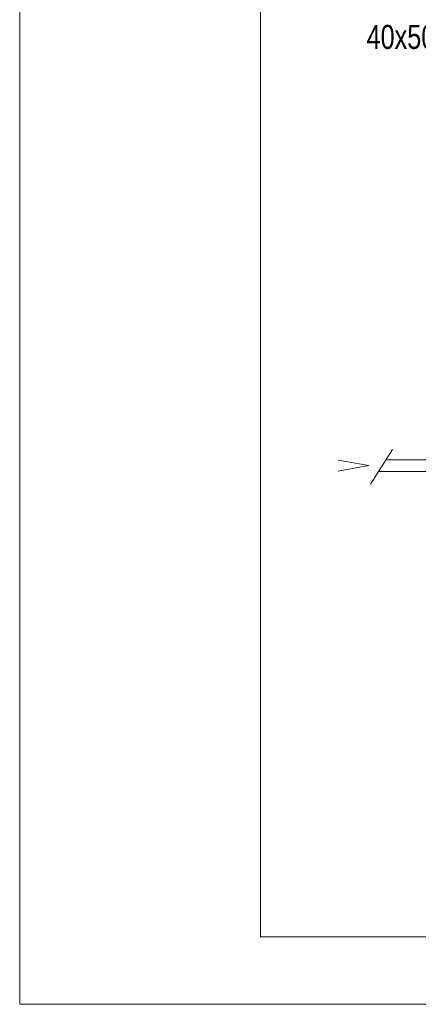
# Model space of a CAD drawing. Header units: inches. Extents: x 57112 to 98566, y -51777 to -16564.
# Tile 3 of 138: x 71112 to 71319, y -21359 to -20848. Entities that reach past the tile are written whole.
import ezdxf

# ---------------------------------------------------------------- set-up
doc = ezdxf.new("R2010")
doc.units = ezdxf.units.IN
doc.header["$MEASUREMENT"] = 0
doc.layers.get('0').update_dxf_attribs({"color": 251, "lineweight": 0})
doc.layers.add('A--tabelka rysunku', color=7, linetype='Continuous', lineweight=0)
doc.layers.add('p--opisy dodatkowe', color=251, linetype='Continuous', lineweight=0)
doc.styles.add('1-50', font='arial.ttf', dxfattribs={"width": 0.75, "height": 12.5})

# ---------------------------------------------------------------- blocks, each defined once
blk = doc.blocks.new('A$C6761DF6A')
for p, q in [((156.9, 1372.7), (92.6, 1272.6)), ((88.5, 1326), (0, 1342.2)), ((272.9, 1342.6), (137.6, 1342.6)), ((88.5, 1326), (0, 1309.8)), ((115.9, 1308.9), (272.9, 1308.9))]:
    blk.add_line(p, q)

msp = doc.modelspace()

# ---------------------------------------------------------------- linework, layer by layer
at = {"layer": 'A--tabelka rysunku', "linetype": 'Continuous', "elevation": 151.8}
for points in [[(71112.151, -21359.191), (73212.151, -21359.191), (73212.151, -19874.191), (71112.151, -19874.191)], [(71237.151, -21324.191), (73177.151, -21324.191), (73177.151, -19909.191), (71237.151, -19909.191)]]:
    msp.add_lwpolyline(points, close=True, dxfattribs=at)

# ---------------------------------------------------------------- block references
at = {"color": 6, "linetype": 'Continuous', "lineweight": 60, "ltscale": 8, "xscale": 0.18, "yscale": 0.18, "zscale": 0.18}
msp.add_blockref('A$C6761DF6A', (71277.559, -21318.021), dxfattribs=at)

# ---------------------------------------------------------------- texts
at = {"layer": 'p--opisy dodatkowe', "insert": (71292.264, -20829.522, 151.8), "char_height": 12.5, "width": 177.1707, "attachment_point": 1, "style": '1-50'}
msp.add_mtext('betonowe korytko\\P40x50x12 cm', dxfattribs=at)

doc.saveas('drawing.dxf')
